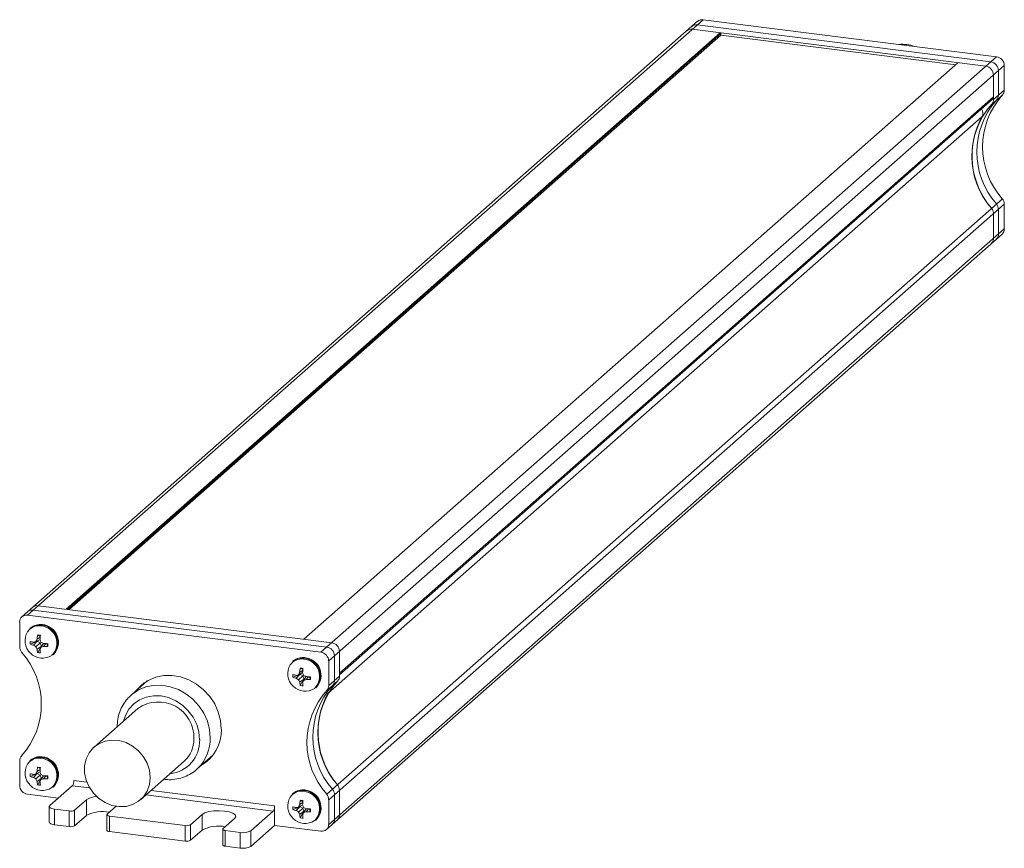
# Model space of a CAD drawing. Header units: millimetres. Extents: x -51 to 68, y -13 to 87.
import ezdxf

# ---------------------------------------------------------------- set-up
doc = ezdxf.new("R2010")
doc.units = ezdxf.units.MM

msp = doc.modelspace()

# ---------------------------------------------------------------- linework, layer by layer
at = {"color": 7, "linetype": 'Continuous', "lineweight": 15}
for p, q in [((31.28, 87.09), (-50.54, 14.94)), ((31.94, 87.28), (-49.87, 15.13)), ((31.94, 87.28), (67.48, 82.8)), ((30.63, 86.13), (66.18, 81.65)), ((31.23, 86.66), (66.78, 82.18)), ((-45.2, 15.86), (34, 85.7)), ((34.09, 85.6), (-45.01, 15.83)), ((-44.82, 15.81), (34.09, 85.41)), ((34, 85.7), (34.09, 85.6)), ((34.09, 85.41), (34.09, 85.6)), ((62.53, 81.82), (34.09, 85.41)), ((-14.33, 10.65), (67.48, 82.8)), ((62.81, 82.07), (-16.39, 12.23)), ((68.42, 81.74), (-13.39, 9.59)), ((67.71, 81.12), (67.71, 78.13)), ((68.42, 81.74), (68.42, 78.75)), ((67.11, 80.59), (67.11, 77.6)), ((67.11, 77.6), (68.42, 78.75)), ((-12.09, 8.12), (67.11, 77.96)), ((-12.09, 7.92), (66.97, 77.65)), ((68.18, 78.16), (66.87, 77)), ((65.7, 75.51), (-13.49, 5.66)), ((-13.63, -6.56), (68.18, 65.59)), ((68.42, 64.93), (-13.39, -7.22)), ((68.42, 64.93), (68.42, 61.94)), ((67.11, 63.78), (67.11, 60.79)), ((67.71, 64.31), (67.71, 61.32)), ((-13.67, -10.84), (68.14, 61.31)), ((-13.39, -10.21), (68.42, 61.94)), ((-13.62, 11.27), (-49.17, 15.75)), ((-13.02, 11.8), (-48.57, 16.28)), ((-14.33, 10.65), (-49.87, 15.13)), ((-50.81, 14.3), (-50.81, 11.32)), ((-49.49, 13.58), (-49.57, 13.51)), ((-48.73, 11.93), (-49.52, 11.62)), ((-48.73, 11.93), (-49.12, 11.49)), ((-48.35, 12.2), (-48.85, 11.93)), ((-48.73, 11.93), (-48.63, 11.94)), ((-48.33, 12.46), (-48.71, 12.22)), ((-48.32, 12.56), (-48.63, 12.73)), ((-48.63, 12.05), (-48.63, 11.94)), ((-48.63, 11.94), (-48.33, 11.78)), ((-48.33, 11.78), (-48.85, 11.32)), ((-48.23, 11.36), (-48.71, 11.02)), ((-48.23, 11.36), (-48.63, 10.61)), ((-48.33, 11.78), (-48.2, 11.46)), ((-47.92, 11.7), (-48.24, 11.24)), ((-48.23, 11.36), (-48.2, 11.46)), ((-48.2, 11.46), (-48.1, 11.45)), ((-47.66, 11.69), (-47.94, 11.34)), ((-47.55, 11.69), (-47.42, 11.36)), ((-12.09, 7.76), (-12.09, 10.74)), ((-46.76, 10.33), (-46.68, 10.4)), ((-17.68, 9.58), (-17.76, 9.51)), ((-13.39, 6.6), (-13.39, 9.59)), ((-12.69, 7.23), (-12.69, 10.21)), ((-16.53, 8.45), (-16.91, 8.21)), ((-16.52, 8.56), (-16.83, 8.73)), ((-35.36, 7.17), (-37.31, 5.46)), ((-16.92, 7.92), (-17.72, 7.61)), ((-16.92, 7.92), (-17.32, 7.49)), ((-16.55, 8.19), (-17.05, 7.92)), ((-16.52, 7.77), (-17.05, 7.31)), ((-16.92, 7.92), (-16.82, 7.93)), ((-16.43, 7.36), (-16.91, 7.02)), ((-16.43, 7.36), (-16.83, 6.61)), ((-16.82, 8.04), (-16.82, 7.93)), ((-16.82, 7.93), (-16.52, 7.77)), ((-16.52, 7.77), (-16.4, 7.46)), ((-16.11, 7.7), (-16.44, 7.23)), ((-16.43, 7.36), (-16.4, 7.46)), ((-16.4, 7.46), (-16.29, 7.44)), ((-15.85, 7.68), (-16.13, 7.34)), ((-15.74, 7.68), (-15.61, 7.35)), ((-12.32, 7.16), (-13.63, 6)), ((-13.39, 6.6), (-12.09, 7.76)), ((-14.96, 6.33), (-14.88, 6.4)), ((-36.5, 3.83), (-41.81, -0.85)), ((-29.37, -3.54), (-27.43, -1.83)), ((-50.81, -2.51), (-50.81, -5.5)), ((-49.49, -2.44), (-49.57, -2.51)), ((-48.33, -3.57), (-48.71, -3.81)), ((-48.32, -3.46), (-48.63, -3.29)), ((-36.18, -7.22), (-30.88, -2.54)), ((-29.18, -3.36), (-29.37, -3.54)), ((-48.73, -4.1), (-49.52, -4.41)), ((-48.73, -4.1), (-49.12, -4.54)), ((-48.35, -3.83), (-48.85, -4.1)), ((-48.33, -4.25), (-48.85, -4.71)), ((-48.73, -4.1), (-48.63, -4.09)), ((-48.23, -4.67), (-48.71, -5)), ((-48.63, -3.98), (-48.63, -4.09)), ((-48.63, -4.09), (-48.33, -4.25)), ((-48.23, -4.67), (-48.63, -5.42)), ((-48.33, -4.25), (-48.2, -4.56)), ((-47.92, -4.32), (-48.24, -4.79)), ((-48.23, -4.67), (-48.2, -4.56)), ((-48.2, -4.56), (-48.1, -4.58)), ((-47.66, -4.34), (-47.94, -4.68)), ((-47.55, -4.34), (-47.42, -4.67)), ((-47.16, -7.93), (-44.44, -5.53)), ((-46.76, -5.69), (-46.68, -5.62)), ((-49.87, -6.56), (-46.13, -7.03)), ((-17.68, -6.45), (-17.76, -6.52)), ((-12.69, -9.59), (-12.69, -6.6)), ((-12.09, -9.06), (-12.09, -6.07)), ((-47.23, -8.05), (-47.23, -9.94)), ((-42.74, -7.24), (-44.16, -8.49)), ((-42.74, -9.13), (-42.74, -7.24)), ((-40.23, -8.99), (-39.13, -8.02)), ((-19.94, -10.33), (-19.94, -7.97)), ((-16.92, -8.11), (-17.72, -8.41)), ((-16.92, -8.11), (-17.32, -8.54)), ((-16.55, -7.84), (-17.05, -8.1)), ((-16.52, -8.26), (-17.05, -8.72)), ((-16.92, -8.11), (-16.82, -8.09)), ((-16.53, -7.58), (-16.91, -7.81)), ((-16.52, -7.47), (-16.83, -7.3)), ((-16.82, -7.98), (-16.82, -8.09)), ((-16.82, -8.09), (-16.52, -8.26)), ((-16.52, -8.26), (-16.4, -8.57)), ((-16.11, -8.33), (-16.44, -8.79)), ((-15.85, -8.34), (-16.13, -8.69)), ((-13.39, -10.21), (-13.39, -7.22)), ((-44.8, -8.59), (-46.58, -8.36)), ((-46.58, -8.36), (-46.58, -10.25)), ((-44.8, -10.47), (-44.8, -8.59)), ((-44.16, -8.49), (-44.16, -10.38)), ((-42.74, -9.13), (-44.16, -10.38)), ((-40.26, -9.04), (-40.26, -10.93)), ((-30.77, -10.36), (-39.94, -9.2)), ((-39.94, -9.2), (-39.94, -11.09)), ((-28.71, -9.01), (-30.13, -10.26)), ((-28.71, -10.9), (-28.71, -9.01)), ((-24.78, -9.51), (-26.2, -10.75)), ((-22.84, -11), (-20.12, -8.6)), ((-16.43, -8.67), (-16.91, -9.01)), ((-16.43, -8.67), (-16.83, -9.42)), ((-16.43, -8.67), (-16.4, -8.57)), ((-16.4, -8.57), (-16.29, -8.59)), ((-15.74, -8.35), (-15.61, -8.68)), ((-46.58, -10.25), (-44.8, -10.47)), ((-30.77, -12.24), (-30.77, -10.36)), ((-30.13, -10.26), (-30.13, -12.14)), ((-22.84, -12.88), (-19.94, -10.33)), ((-19.94, -10.33), (-14.33, -11.03)), ((-14.96, -9.7), (-14.88, -9.63)), ((-39.94, -11.09), (-30.77, -12.24)), ((-28.71, -10.9), (-30.13, -12.14)), ((-26.23, -10.81), (-26.23, -12.7)), ((-24.13, -11.19), (-25.91, -10.97)), ((-25.91, -10.97), (-25.91, -12.85)), ((-24.13, -13.08), (-24.13, -11.19)), ((-22.84, -11), (-22.84, -12.88)), ((-25.91, -12.85), (-24.13, -13.08))]:
    msp.add_line(p, q, dxfattribs=at)
at = {"color": 8, "linetype": 'Continuous', "lineweight": 15}
for p, q in [((-42.33, -5.8), (-44.44, -5.53)), ((-44.26, -4.91), (-42.67, -5.11)), ((-20.12, -8.6), (-35.54, -6.65)), ((-34.9, -6.09), (-19.94, -7.97))]:
    msp.add_line(p, q, dxfattribs=at)
at = {"color": 7, "linetype": 'Continuous', "lineweight": 15, "flags": 128}
for points in [[(-26.4, 1.33), (-26.49, 2.37), (-26.76, 3.39), (-27.2, 4.38), (-27.8, 5.29), (-28.54, 6.1), (-29.4, 6.77), (-30.34, 7.29), (-31.34, 7.65), (-32.36, 7.82), (-33.37, 7.81), (-34.34, 7.62), (-35.25, 7.24), (-36.04, 6.7), (-36.72, 6.01), (-36.8, 5.91)], [(-35.77, 6.92), (-36.01, 6.63), (-36.09, 6.53)], [(-35.02, -4.53), (-35.11, -3.66), (-35.39, -2.81), (-35.83, -2.01), (-36.42, -1.3), (-37.13, -0.73), (-37.93, -0.31), (-38.78, -0.06), (-39.64, 0), (-40.47, -0.13), (-41.23, -0.44), (-41.88, -0.91), (-42.4, -1.54), (-42.76, -2.28), (-42.95, -3.1), (-42.95, -3.97), (-42.76, -4.84), (-42.4, -5.67), (-41.88, -6.43), (-41.23, -7.07), (-40.47, -7.57), (-39.64, -7.91), (-38.78, -8.06), (-37.93, -8.03), (-37.13, -7.81), (-36.42, -7.41), (-35.83, -6.86), (-35.39, -6.17), (-35.11, -5.38), (-35.02, -4.53)], [(-28.15, -2.47), (-27.84, -2.27), (-27.73, -2.2)], [(-47.16, -7.93), (-47.21, -8), (-47.23, -8.06), (-47.2, -8.13), (-47.14, -8.19), (-47.04, -8.25), (-46.91, -8.3), (-46.76, -8.34), (-46.58, -8.36)], [(-40.23, -8.99), (-40.25, -9.02), (-40.26, -9.05), (-40.25, -9.08), (-40.22, -9.11), (-40.17, -9.14), (-40.1, -9.17), (-40.03, -9.19), (-39.94, -9.2)], [(-24.78, -9.51), (-24.65, -9.29), (-24.72, -9.07), (-24.99, -8.87), (-25.43, -8.71), (-26.01, -8.6), (-26.65, -8.56), (-27.3, -8.58), (-27.9, -8.67), (-28.39, -8.82), (-28.71, -9.01)], [(-46.58, -10.25), (-46.76, -10.22), (-46.91, -10.18), (-47.04, -10.13), (-47.14, -10.08), (-47.2, -10.01), (-47.23, -9.95), (-47.23, -9.94)], [(-39.94, -11.09), (-40.03, -11.07), (-40.1, -11.05), (-40.17, -11.03), (-40.22, -11), (-40.25, -10.97), (-40.26, -10.94), (-40.26, -10.93)], [(-26.2, -10.75), (-26.22, -10.79), (-26.23, -10.82), (-26.22, -10.85), (-26.19, -10.88), (-26.14, -10.91), (-26.07, -10.93), (-25.99, -10.95), (-25.91, -10.97)], [(-25.91, -12.85), (-25.99, -12.84), (-26.07, -12.82), (-26.14, -12.8), (-26.19, -12.77), (-26.22, -12.74), (-26.23, -12.7), (-26.23, -12.7)]]:
    msp.add_lwpolyline(points, dxfattribs=at)
at = {"color": 8, "linetype": 'Continuous', "lineweight": 15, "flags": 128}
for points in [[(-37.36, 5.41), (-37.22, 5.53), (-36.43, 6.07), (-35.55, 6.44), (-34.59, 6.63), (-33.59, 6.64), (-32.59, 6.47), (-31.6, 6.12), (-30.68, 5.6), (-29.84, 4.94), (-29.11, 4.15), (-28.52, 3.25), (-28.08, 2.28), (-27.82, 1.27), (-27.73, 0.25)], [(-29.02, 0.05), (-29.11, 0.99), (-29.37, 1.9), (-29.8, 2.77), (-30.39, 3.56), (-31.09, 4.24), (-31.9, 4.77), (-32.78, 5.15), (-33.69, 5.36), (-34.61, 5.38), (-35.48, 5.22), (-36.29, 4.89), (-37, 4.39), (-37.58, 3.75), (-38.01, 2.99), (-38.25, 2.29)]]:
    msp.add_lwpolyline(points, dxfattribs=at)
at = {"color": 7, "linetype": 'Continuous', "lineweight": 15}
for centre, radius, start, end in [((31.82, 86.45), 0.834, 81.8416, 130.6612), ((30.51, 85.3), 0.834, 81.8416, 130.6612), ((31.11, 85.83), 0.834, 81.8416, 130.6612), ((56.11, 80.25), 4.06, 69.347, 96.2915), ((67.33, 81.72), 1.09, 1.0587, 81.7605), ((66.02, 80.57), 1.09, 1.0587, 81.7605), ((66.62, 81.1), 1.09, 1.0587, 81.7605), ((67.58, 78.74), 0.839, 315.7387, 0.8681), ((74.56, 71.25), 9.47, 138.4222, 221.5778), ((75.26, 71.87), 9.47, 138.4222, 221.5778), ((66.27, 77.59), 0.839, 315.7387, 0.8681), ((66.7, 77.96), 0.415, 312.0452, 1.0905), ((66.87, 78.12), 0.839, 315.7387, 0.8681), ((73.96, 70.72), 9.47, 138.4222, 221.5778), ((64.86, 75.97), 0.965, 331.1379, 32.887), ((74.34, 70.82), 9.83, 151.5177, 220.5358), ((67.35, 64.92), 1.06, 0.6843, 39.0781), ((66.05, 63.76), 1.06, 0.6843, 39.0781), ((66.65, 64.29), 1.06, 0.6843, 39.0781), ((66.88, 61.3), 0.834, 312.158, 0.9777), ((67.59, 61.93), 0.834, 312.158, 0.9777), ((66.28, 60.77), 0.834, 312.158, 0.9777), ((-49.29, 14.93), 0.834, 81.8416, 130.6612), ((-48.68, 15.46), 0.834, 81.8416, 130.6612), ((-50, 14.32), 0.814, 81.3986, 181.4206), ((-48.06, 12.03), 2.1, 148.7734, 303.0531), ((-48.42, 12.18), 1.76, 81.7145, 130.7883), ((-48.36, 11.78), 2.16, 317.9594, 84.7252), ((-46.47, 11.79), 3.06, 176.9105, 183.0895), ((-48.07, 17.18), 5.43, 254.5318, 258.855), ((-53.74, 29.14), 17.89, 284.9388, 285.8476), ((-41.28, 8.45), 8.34, 153.1029, 155.3105), ((-42.47, 11.54), 6.28, 169.0662, 173.8124), ((-50.3, -1.8), 14.63, 82.1742, 83.4643), ((-37.24, 11.5), 11.13, 173.8404, 176.5186), ((-40.94, 14.52), 7.78, 197.521, 200.0156), ((-49.75, 11.33), 1.06, 180.6843, 219.0781), ((-48.32, 14.67), 3.28, 248.5096, 255.8289), ((-46.58, 15.16), 4.46, 235.2569, 239.4288), ((-44.75, 13.09), 4.46, 203.3905, 207.5623), ((-45.46, 11.42), 3.28, 186.9904, 194.3096), ((-31.78, 4.24), 17.89, 156.9716, 157.8805), ((-42.93, 11.35), 5.43, 183.9642, 188.2874), ((-44.69, 18.77), 7.78, 242.8037, 245.2982), ((-50.75, 19.19), 8.34, 287.5088, 289.7163), ((-47.22, 22.81), 11.13, 266.3006, 268.9789), ((-47.83, 17.62), 6.28, 269.0068, 273.753), ((-62.05, 11.52), 14.63, 359.3549, 0.6451), ((-13.78, 10.19), 1.09, 1.0587, 81.7605), ((-13.18, 10.72), 1.09, 1.0587, 81.7605), ((-57.66, 4.37), 9.47, 318.4222, 41.5778), ((-48.09, 13.62), 3.06, 259.7297, 265.9088), ((-16.61, 8.18), 1.76, 81.7145, 130.7883), ((-16.56, 7.77), 2.16, 317.9594, 84.7252), ((-14.49, 9.57), 1.09, 1.0587, 81.7605), ((-16.25, 8.03), 2.1, 148.7734, 303.0531), ((-10.67, 7.54), 6.28, 169.0662, 173.8124), ((-18.49, -5.81), 14.63, 82.1742, 83.4643), ((-5.44, 7.49), 11.13, 173.8404, 176.5186), ((-16.27, 13.18), 5.43, 254.5318, 258.855), ((-14.67, 7.78), 3.06, 176.9105, 183.0895), ((-16.52, 10.67), 3.28, 248.5096, 255.8289), ((-21.93, 25.13), 17.89, 284.9388, 285.8476), ((-14.78, 11.15), 4.46, 235.2569, 239.4288), ((-9.47, 4.44), 8.34, 153.1029, 155.3105), ((-12.95, 9.08), 4.46, 203.3905, 207.5623), ((-9.13, 10.51), 7.78, 197.521, 200.0156), ((0.02, 0.24), 17.89, 156.9716, 157.8805), ((-12.88, 14.76), 7.78, 242.8037, 245.2982), ((-18.95, 15.18), 8.34, 287.5088, 289.7163), ((-15.42, 18.8), 11.13, 266.3006, 268.9789), ((-16.02, 13.61), 6.28, 269.0068, 273.753), ((-30.24, 7.51), 14.63, 359.3549, 0.6451), ((-5.24, 0.87), 9.47, 138.4222, 221.5778), ((-13.53, 7.21), 0.839, 315.7387, 0.8681), ((-12.92, 7.74), 0.839, 315.7387, 0.8681), ((-13.65, 7.42), 3.28, 186.9904, 194.3096), ((-16.28, 9.61), 3.06, 259.7297, 265.9088), ((-11.13, 7.35), 5.43, 183.9642, 188.2874), ((-6.55, -0.28), 9.47, 138.4222, 221.5778), ((-5.84, 0.34), 9.47, 138.4222, 221.5778), ((-14.23, 6.59), 0.839, 315.7387, 0.8681), ((-4.85, 0.98), 9.83, 151.5177, 220.5358), ((-34.01, 0.32), 4.3, 357.5846, 125.3694), ((-31.38, 1.21), 4.99, 300.3841, 1.3507), ((-33.25, 0.08), 3.53, 312.0749, 1.0608), ((-49.97, -2.5), 0.839, 135.7387, 180.8681), ((-48.42, -3.85), 1.76, 81.7145, 130.7883), ((-48.34, -3.77), 1.76, 81.7145, 130.7883), ((-48.36, -4.25), 2.16, 317.9594, 84.7252), ((-48.06, -4), 2.1, 148.7734, 303.0531), ((-42.47, -4.48), 6.28, 169.0662, 173.8124), ((-50.3, -17.83), 14.63, 82.1742, 83.4643), ((-37.24, -4.53), 11.13, 173.8404, 176.5186), ((-46.47, -4.24), 3.06, 176.9105, 183.0895), ((-48.07, 1.16), 5.43, 254.5318, 258.855), ((-48.32, -1.35), 3.28, 248.5096, 255.8289), ((-53.74, 13.11), 17.89, 284.9388, 285.8476), ((-46.58, -0.87), 4.46, 235.2569, 239.4288), ((-41.28, -7.58), 8.34, 153.1029, 155.3105), ((-44.75, -2.94), 4.46, 203.3905, 207.5623), ((-40.94, -1.51), 7.78, 197.521, 200.0156), ((-44.69, 2.74), 7.78, 242.8037, 245.2982), ((-50.75, 3.16), 8.34, 287.5088, 289.7163), ((-47.22, 6.78), 11.13, 266.3006, 268.9789), ((-47.83, 1.59), 6.28, 269.0068, 273.753), ((-62.05, -4.51), 14.63, 359.3549, 0.6451), ((-49.72, -5.48), 1.09, 181.0587, 261.7605), ((-45.46, -4.6), 3.28, 186.9904, 194.3096), ((-48.09, -2.41), 3.06, 259.7297, 265.9088), ((-31.78, -11.78), 17.89, 156.9716, 157.8805), ((-42.93, -4.67), 5.43, 183.9642, 188.2874), ((-45.24, -4.97), 0.984, 324.9309, 3.5931), ((-13.75, -6.61), 1.06, 0.6843, 39.0781), ((-13.15, -6.08), 1.06, 0.6843, 39.0781), ((-41.34, -9.41), 2.58, 93.4702, 122.9633), ((-16.25, -8), 2.1, 148.7734, 303.0531), ((-16.61, -7.85), 1.76, 81.7145, 130.7883), ((-16.56, -8.26), 2.16, 317.9594, 84.7252), ((-14.46, -7.24), 1.06, 0.6843, 39.0781), ((-20.92, -8.03), 0.984, 324.9309, 3.5931), ((-16.27, -2.85), 5.43, 254.5318, 258.855), ((-14.67, -8.25), 3.06, 176.9105, 183.0895), ((-21.93, 9.1), 17.89, 284.9388, 285.8476), ((-9.47, -11.59), 8.34, 153.1029, 155.3105), ((-10.67, -8.49), 6.28, 169.0662, 173.8124), ((-18.49, -21.83), 14.63, 82.1742, 83.4643), ((-5.44, -8.54), 11.13, 173.8404, 176.5186), ((-9.13, -5.52), 7.78, 197.521, 200.0156), ((-12.88, -1.26), 7.78, 242.8037, 245.2982), ((-15.42, 2.78), 11.13, 266.3006, 268.9789), ((-44.62, -7.62), 0.984, 259.2261, 297.8883), ((-40.78, -12.92), 4.27, 78.7049, 117.3483), ((-16.52, -5.36), 3.28, 248.5096, 255.8289), ((-14.78, -4.87), 4.46, 235.2569, 239.4288), ((-12.95, -6.95), 4.46, 203.3905, 207.5623), ((-13.65, -8.61), 3.28, 186.9904, 194.3096), ((-16.28, -6.42), 3.06, 259.7297, 265.9088), ((0.02, -15.79), 17.89, 156.9716, 157.8805), ((-11.13, -8.68), 5.43, 183.9642, 188.2874), ((-18.95, -0.84), 8.34, 287.5088, 289.7163), ((-16.02, -2.42), 6.28, 269.0068, 273.753), ((-30.24, -8.51), 14.63, 359.3549, 0.6451), ((-12.92, -9.07), 0.834, 312.158, 0.9777), ((-44.62, -9.51), 0.984, 259.2261, 297.8883), ((-30.59, -9.39), 0.984, 259.2261, 297.8883), ((-26.75, -14.69), 4.27, 78.7049, 117.3483), ((-14.21, -10.23), 0.814, 261.3986, 1.4206), ((-13.52, -9.6), 0.834, 312.158, 0.9777), ((-23.76, -9.26), 1.97, 259.2261, 297.8883), ((-30.59, -11.27), 0.984, 259.2261, 297.8883), ((-23.76, -11.14), 1.97, 259.2261, 297.8883)]:
    msp.add_arc(centre, radius, start, end, dxfattribs=at)
at = {"color": 8, "linetype": 'Continuous', "lineweight": 15}
for centre, radius, start, end in [((-48.47, 12.17), 1.68, 81.2394, 145.4988), ((-48.34, 12.25), 1.76, 81.7145, 130.7883), ((-48.39, 11.75), 2.09, 314.978, 85.2038), ((-48.28, 11.85), 2.16, 317.9594, 84.7252), ((-16.67, 8.16), 1.68, 81.2394, 145.4988), ((-16.53, 8.25), 1.76, 81.7145, 130.7883), ((-16.58, 7.74), 2.09, 314.978, 85.2038), ((-16.48, 7.84), 2.16, 317.9594, 84.7252), ((-33.07, -0.05), 4.06, 276.3206, 1.4604), ((-32.72, 0.15), 4.99, 315.1549, 1.0839), ((-48.47, -3.86), 1.68, 81.2394, 145.4988), ((-48.39, -4.28), 2.09, 314.978, 85.2038), ((-48.28, -4.18), 2.16, 317.9594, 84.7252), ((-16.67, -7.86), 1.68, 81.2394, 145.4988), ((-16.53, -7.78), 1.76, 81.7145, 130.7883), ((-16.58, -8.29), 2.09, 314.978, 85.2038), ((-16.48, -8.19), 2.16, 317.9594, 84.7252)]:
    msp.add_arc(centre, radius, start, end, dxfattribs=at)
at = {"color": 7, "linetype": 'Continuous', "lineweight": 15}
for points, knots in [([(-37.35, 5.39), (-37.49, 5.27), (-37.86, 4.94), (-38.31, 4.28), (-38.71, 3.45), (-38.96, 2.55), (-39, 1.93), (-39.01, 1.62)], [0, 0, 0, 0, 0.135844, 0.352656, 0.569466, 0.786823, 1, 1, 1, 1]), ([(-33.38, -4.74), (-33.16, -4.77), (-32.62, -4.83), (-31.77, -4.73), (-30.86, -4.48), (-30.04, -4.06), (-29.47, -3.68), (-29.22, -3.4), (-29.18, -3.34)], [0, 0, 0, 0, 0.139699, 0.344841, 0.548925, 0.751827, 0.953669, 1, 1, 1, 1])]:
    msp.add_open_spline(points, degree=3, knots=knots, dxfattribs=at)

doc.saveas('drawing.dxf')
